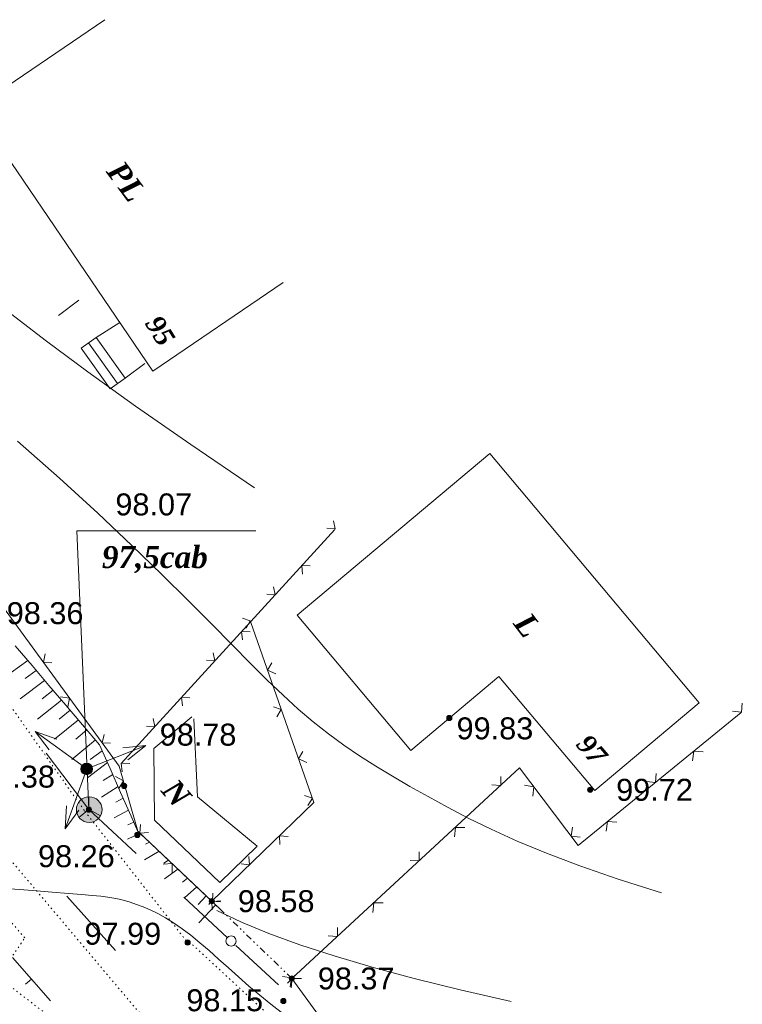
# Model space of a CAD drawing. Header units: millimetres. Extents: x 9396 to 25236, y 15106 to 31102.
# Tile 84 of 256: x 11986 to 12042, y 15551 to 15627. Entities that reach past the tile are written whole.
import ezdxf
from ezdxf.enums import TextEntityAlignment as Align

# ---------------------------------------------------------------- set-up
doc = ezdxf.new("R2010")
doc.units = ezdxf.units.MM
for name, pattern in [('DIVIDE', [1.25, 0.5, -0.25, 0, -0.25, 0, -0.25]), ('DOT', [0.25, 0, -0.25]), ('HIDDEN', [0.375, 0.25, -0.125])]:
    doc.linetypes.add(name, pattern=pattern)
for name, color, linetype, lineweight, true_color in [('1001010', 7, 'Continuous', 9, 0x000000), ('10010110', 7, 'Continuous', 20, 0xa25100), ('10010212', 7, 'Continuous', 9, 0x000000), ('1060000', 7, 'Continuous', 9, 0x000000), ('1070000', 7, 'DOT', 9, 0x000000), ('2030012', 7, 'Continuous', 9, 0x000000), ('21100200', 7, 'HIDDEN', 0, 0x800080), ('3000105', 7, 'DIVIDE', 9, 0x000000), ('3000220', 7, 'Continuous', 9, 0x000000), ('3000260', 7, 'Continuous', 9, 0x000000), ('5010210', 7, 'Continuous', 20, 0x008000), ('6011210', 1, 'Continuous', 9, 0xff0000), ('9010120', 7, 'Continuous', 20, 0x000000), ('9010200', 7, 'Continuous', 9, 0x000000)]:
    doc.layers.add(name, color=color, linetype=linetype, lineweight=lineweight, true_color=true_color)
doc.styles.add('10', font='timesbi.ttf', dxfattribs={"height": 0.001481})
doc.styles.add('12', font='timesbi.ttf', dxfattribs={"height": 0.001693})
doc.styles.add('9', font='timesbi.ttf', dxfattribs={"height": 0.001693})
doc.styles.add('F2', font='arial.ttf', dxfattribs={"height": 0.001693})

# ---------------------------------------------------------------- blocks, each defined once
blk = doc.blocks.new('SYMBOL9010200')
at = {"true_color": 0xffffff}
h = blk.add_hatch(color=7, dxfattribs=at)
edge = h.paths.add_edge_path()
edge.add_arc((0.01, 0), 0.495, 0, 360)
at = {"color": 18, "linetype": 'Continuous', "lineweight": 0, "true_color": 0x000000, "flags": 128}
for points in [[(0.0025, 0.007), (-0.007, 0.495)], [(0.0025, 0.0025), (-0.3845, -0.3005)], [(0.005, 0), (0.44, -0.238)]]:
    blk.add_lwpolyline(points, dxfattribs=at)
at = {"color": 18, "linetype": 'Continuous', "lineweight": 0, "true_color": 0x000000}
blk.add_circle((0.01, 0), 0.495, dxfattribs=at)
blk = doc.blocks.new('SYMBOL21100200')
at = {"true_color": 0x800080}
h = blk.add_hatch(color=216, dxfattribs=at)
edge = h.paths.add_edge_path()
edge.add_arc((0, 0), 0.1, 0, 360)
at = {"color": 216, "linetype": 'Continuous', "lineweight": 0, "true_color": 0x800080}
blk.add_circle((0, 0), 0.1, dxfattribs=at)
blk = doc.blocks.new('SYMBOL2030012')
at = {"true_color": 0xffffff}
h = blk.add_hatch(color=7, dxfattribs=at)
edge = h.paths.add_edge_path()
edge.add_arc((0, 0), 0.225, 0, 360)
at = {"true_color": 0x000000}
h = blk.add_hatch(color=18, dxfattribs=at)
edge = h.paths.add_edge_path()
edge.add_arc((0, 0), 0.05, 0, 360)
at = {"color": 18, "linetype": 'Continuous', "lineweight": 0, "true_color": 0x000000}
for radius in [0.225, 0.05]:
    blk.add_circle((0, 0), radius, dxfattribs=at)

msp = doc.modelspace()

# ---------------------------------------------------------------- linework, layer by layer
at = {"layer": '1001010', "color": 253}
for p, q in [((12006.679, 15606.606, 197.887), (11996.61, 15599.759, 197.887)), ((11992.235, 15602.356, 182.286), (11994.058, 15603.51, 190.861)), ((11994.472, 15599.22, 188.43), (11996.01, 15600.352, 186.574)), ((11999.626, 15573.101, 202.66), (11996.683, 15570.66, 202.66))]:
    msp.add_line(p, q, dxfattribs=at)
for points in [[(11996.61, 15599.759, 197.887), (11982.831, 15620.021, 183.836), (11992.901, 15626.869, 183.836)], [(12038.754, 15574.173, 164.158), (12022.597, 15593.41, 164.158), (12007.745, 15580.935, 164.158)], [(12007.745, 15580.935, 164.158), (12016.502, 15570.509, 164.158), (12023.305, 15576.223, 164.158), (12030.705, 15567.412, 164.158), (12038.754, 15574.173, 164.158)], [(11996.683, 15570.66, 96.892), (11996.754, 15565.133, 202.66), (12001.779, 15560.323, 202.66), (12004.651, 15563.123, 202.66), (12000.056, 15566.927, 202.66), (11999.769, 15572.957, 202.66)]]:
    msp.add_polyline3d(points, dxfattribs=at)
at = {"layer": '10010110'}
for points in [[(12004.445, 15590.762, 152.066), (11999.544, 15594.093, 162.062), (11995.287, 15597.066, 167.868), (11991.601, 15599.718, 170.101), (11988.409, 15602.084, 169.38), (11985.638, 15604.198, 166.324)], [(12035.856, 15559.522, 120.024), (12032.495, 15560.587, 114.243), (12029.549, 15561.607, 111.288), (12026.969, 15562.584, 110.687), (12024.706, 15563.523, 111.967), (12022.712, 15564.426, 114.654), (12020.936, 15565.295, 118.276), (12019.33, 15566.135, 122.36), (12017.846, 15566.948, 126.433), (12016.44, 15567.738, 130.104), (12015.097, 15568.518, 133.313), (12013.807, 15569.299, 136.082), (12012.561, 15570.095, 138.433), (12011.35, 15570.92, 140.388), (12010.164, 15571.785, 141.968), (12008.994, 15572.705, 143.196), (12007.831, 15573.691, 144.094), (12006.66, 15574.759, 144.682), (12005.446, 15575.929, 144.978), (12004.149, 15577.223, 144.997), (12002.727, 15578.663, 144.756), (12001.142, 15580.271, 144.27), (11999.353, 15582.069, 143.556), (11997.319, 15584.079, 142.628), (11994.999, 15586.323, 141.503), (11992.363, 15588.812, 140.265), (11989.415, 15591.506, 139.265), (11986.166, 15594.356, 138.924)], [(12006.733, 15550.153, 117.665), (12005.726, 15550.938, 123.013), (12004.858, 15551.641, 126.557), (12004.032, 15552.339, 127.739), (12003.228, 15553.041, 126.911), (12002.446, 15553.736, 124.655), (12001.687, 15554.415, 121.548), (12000.95, 15555.067, 118.171), (12000.235, 15555.682, 115.104), (11999.541, 15556.25, 112.927), (11998.869, 15556.762, 112.218), (11998.218, 15557.21, 113.4), (11997.591, 15557.596, 116.261), (11996.989, 15557.927, 120.431), (11996.415, 15558.206, 125.541), (11995.87, 15558.44, 131.222), (11995.356, 15558.635, 137.102), (11994.875, 15558.794, 142.814), (11994.43, 15558.925, 147.986), (11994.016, 15559.031, 152.316), (11993.599, 15559.119, 155.759), (11993.141, 15559.194, 158.338), (11992.602, 15559.262, 160.077), (11991.944, 15559.329, 160.997), (11991.125, 15559.401, 161.12), (11990.109, 15559.482, 160.47), (11988.854, 15559.579, 159.069), (11987.341, 15559.696, 157.032), (11985.627, 15559.834, 154.847)], [(12024.248, 15551.157, 141.923), (12020.331, 15552.046, 132.291), (12016.763, 15552.923, 123.81), (12013.523, 15553.792, 116.368), (12010.591, 15554.657, 109.851), (12007.947, 15555.522, 104.148), (12005.571, 15556.391, 99.146), (12003.443, 15557.267, 94.732), (12001.543, 15558.156, 90.795)]]:
    msp.add_polyline3d(points, dxfattribs=at)
at = {"layer": '10010212', "color": 253}
for p, q in [((11987.301, 15577.057, 141.871), (11985.991, 15578.587, 141.871)), ((11986.971, 15577.437, 141.871), (11985.041, 15576.057, 141.871)), ((11988.601, 15575.527, 141.871), (11987.301, 15577.057, 141.871)), ((11987.621, 15576.677, 141.871), (11986.771, 15576.047, 141.871)), ((11988.271, 15575.907, 141.871), (11986.371, 15574.497, 141.871)), ((11989.901, 15573.997, 141.871), (11988.601, 15575.527, 141.871)), ((11988.921, 15575.147, 141.871), (11988.071, 15574.487, 141.871)), ((11989.581, 15574.387, 141.871), (11987.711, 15572.927, 141.871)), ((11991.201, 15572.477, 141.871), (11989.901, 15573.997, 141.871)), ((11990.231, 15573.617, 141.871), (11989.381, 15572.927, 141.871)), ((11990.881, 15572.857, 141.871), (11989.041, 15571.367, 141.871)), ((11992.511, 15570.947, 141.871), (11991.201, 15572.477, 141.871)), ((11991.531, 15572.087, 141.871), (11990.681, 15571.377, 141.871)), ((11992.181, 15571.327, 141.871), (11990.371, 15569.807, 141.871)), ((11993.321, 15569.107, 141.871), (11992.501, 15570.947, 141.871)), ((11992.711, 15570.487, 141.871), (11991.781, 15569.817, 141.871)), ((11993.111, 15569.567, 141.871), (11991.571, 15568.407, 141.871)), ((11993.521, 15568.647, 141.871), (11992.781, 15568.197, 141.871)), ((11994.131, 15567.267, 141.871), (11993.321, 15569.107, 141.871)), ((11993.931, 15567.727, 141.871), (11992.651, 15566.917, 141.871)), ((11994.941, 15565.437, 141.871), (11994.131, 15567.267, 141.871)), ((11994.331, 15566.817, 141.871), (11993.751, 15566.507, 141.871)), ((11994.741, 15565.897, 141.871), (11993.641, 15565.317, 141.871)), ((11995.151, 15564.977, 141.871), (11994.691, 15564.777, 141.871)), ((11995.631, 15564.117, 141.871), (11994.661, 15563.667, 141.871)), ((11997.451, 15562.387, 141.871), (11995.991, 15563.767, 141.871)), ((11996.361, 15563.427, 141.871), (11996.051, 15563.287, 141.871)), ((11997.091, 15562.737, 141.871), (11995.961, 15562.077, 141.871)), ((11998.911, 15561.007, 141.871), (11997.451, 15562.387, 141.871)), ((11997.821, 15562.047, 141.871), (11997.471, 15561.817, 141.871)), ((11998.551, 15561.357, 141.871), (11997.511, 15560.607, 141.871)), ((12000.371, 15559.627, 141.871), (11998.911, 15561.007, 141.871)), ((11999.281, 15560.667, 141.871), (11998.901, 15560.337, 141.871)), ((12000.011, 15559.977, 141.871), (11999.061, 15559.147, 141.871)), ((12001.831, 15558.247, 141.871), (12000.371, 15559.627, 141.871)), ((12000.741, 15559.287, 141.871), (12000.121, 15558.627, 141.871)), ((12001.471, 15558.597, 141.871), (12000.161, 15557.217, 141.871))]:
    msp.add_line(p, q, dxfattribs=at)
msp.add_polyline3d([(11995.991, 15563.767, 141.871), (11995.461, 15564.267, 141.871), (11994.941, 15565.437, 141.871)], dxfattribs=at)
at = {"layer": '1060000', "color": 253}
msp.add_line((11991.658, 15601.945, 188.43), (11993.895, 15598.808, 188.43), dxfattribs=at)
msp.add_polyline3d([(11993.319, 15598.397, 188.43), (11991.081, 15601.534, 188.43), (11992.235, 15602.356, 188.43), (11994.472, 15599.22, 188.43), (11993.319, 15598.397, 188.43)], close=True, dxfattribs=at)
msp.add_polyline3d([(11991.686, 15565.944, 93.851), (11990.743, 15587.435, 177.486), (12004.569, 15587.435, 138.897)], dxfattribs=at)
at = {"layer": '1070000', "color": 253}
for points in [[(11947.581, 15621.377, 87.251), (11961.292, 15607.989, 87.251), (11967.465, 15599.691, 87.251), (11991.37, 15565.815, 87.251), (11999.301, 15555.691, 87.251)], [(11956.946, 15596.091, 88.449), (11995.528, 15550.338, 196.592), (12001.133, 15543.597, 196.592), (12007.988, 15531.981, 196.592)], [(11985.236, 15553.84, 164.285), (11986.738, 15556.048, 189.81), (11953.754, 15594.565, 189.81), (11952.175, 15593.201, 189.81)], [(11992.016, 15547.401, 127.157), (11977.444, 15558.6, 127.157), (11978.09, 15559.964, 127.157), (11961.435, 15575.039, 127.157), (11956.671, 15570.039, 127.157)], [(12041.234, 15520.725, 112.243), (12034.011, 15524.178, 65.099), (12022.382, 15534.372, 65.099), (12008.743, 15547.15, 65.099), (11999.41, 15555.765, 65.099)]]:
    msp.add_polyline3d(points, dxfattribs=at)
at = {"layer": '3000105', "color": 253}
for p, q in [((12001.517, 15559.243, 94.475), (12000.752, 15558.452, 94.475)), ((12007.338, 15552.92, 94.475), (12001.169, 15558.883, 94.475)), ((12006.991, 15552.56, 94.475), (12007.755, 15553.351, 94.475))]:
    msp.add_line(p, q, dxfattribs=at)
at = {"layer": '3000220', "color": 253}
for p, q in [((11988.711, 15551.207, 177.048), (11985.801, 15554.547, 177.048)), ((11987.261, 15552.877, 177.048), (11986.801, 15552.477, 177.048))]:
    msp.add_line(p, q, dxfattribs=at)
at = {"layer": '3000260', "color": 253}
msp.add_line((11994.17, 15569.512, 178.54), (12010.641, 15587.557, 149.776), dxfattribs=at)
for points in [[(11972.06, 15599.375, 94.475), (11994.026, 15569.296, 94.475), (11995.462, 15564.271, 94.475), (12001.169, 15558.883, 94.475)], [(12010.041, 15587.647, 164.158), (12010.681, 15587.597, 164.158), (12010.561, 15588.217, 164.158)], [(12008.171, 15584.107, 164.158), (12008.101, 15584.767, 164.158), (12008.751, 15584.747, 164.158)], [(12005.401, 15582.557, 164.158), (12006.041, 15582.517, 164.158), (12005.921, 15583.137, 164.158)], [(12003.801, 15579.947, 94.475), (12004.131, 15580.497, 94.475), (12003.531, 15580.707, 94.475)], [(12001.169, 15558.883, 94.475), (12009.03, 15566.497, 94.475), (12004.15, 15580.445, 94.475)], [(12003.531, 15579.027, 164.158), (12003.461, 15579.687, 164.158), (12004.111, 15579.657, 164.158)], [(11988.321, 15577.957, 94.475), (11988.181, 15577.307, 94.475), (11988.831, 15577.257, 94.475)], [(12000.761, 15577.477, 164.158), (12001.401, 15577.427, 164.158), (12001.281, 15578.047, 164.158)], [(12006.091, 15576.427, 94.475), (12005.461, 15576.697, 94.475), (12005.791, 15577.277, 94.475)], [(11989.501, 15574.647, 94.475), (11990.191, 15574.547, 94.475), (11990.061, 15573.877, 94.475)], [(11998.891, 15573.937, 164.158), (11998.821, 15574.607, 164.158), (11999.471, 15574.577, 164.158)], [(12006.191, 15573.107, 94.475), (12006.521, 15573.657, 94.475), (12005.921, 15573.867, 94.475)], [(12041.331, 15573.537, 94.475), (12042.031, 15573.467, 94.475), (12042.081, 15574.147, 94.475)], [(12007.338, 15552.92, 94.475), (12024.908, 15569.162, 94.475), (12029.427, 15563.179, 94.475), (12041.983, 15573.426, 94.475)], [(11996.121, 15572.387, 164.158), (11996.761, 15572.347, 164.158), (11996.641, 15572.967, 164.158)], [(11992.851, 15571.747, 94.475), (11992.711, 15571.097, 94.475), (11993.361, 15571.057, 94.475)], [(12008.481, 15569.587, 94.475), (12007.851, 15569.857, 94.475), (12008.181, 15570.437, 94.475)], [(12038.231, 15569.717, 94.475), (12038.331, 15570.447, 94.475), (12039.061, 15570.397, 94.475)], [(11994.251, 15568.857, 164.158), (11994.171, 15569.517, 164.158), (11994.831, 15569.497, 164.158)], [(12034.681, 15568.117, 94.475), (12035.381, 15568.037, 94.475), (12035.431, 15568.727, 94.475)], [(11993.731, 15568.497, 94.475), (11994.351, 15568.167, 94.475), (11994.001, 15567.577, 94.475)], [(12022.751, 15567.847, 94.475), (12023.451, 15567.817, 94.475), (12023.461, 15568.507, 94.475)], [(12025.281, 15567.837, 94.475), (12026.011, 15567.707, 94.475), (12025.931, 15566.977, 94.475)], [(12008.581, 15566.267, 94.475), (12008.921, 15566.817, 94.475), (12008.311, 15567.027, 94.475)], [(11995.651, 15564.787, 94.475), (11995.621, 15564.117, 94.475), (11996.271, 15564.187, 94.475)], [(12031.581, 15564.287, 94.475), (12031.681, 15565.027, 94.475), (12032.411, 15564.967, 94.475)], [(12019.891, 15563.837, 94.475), (12019.951, 15564.577, 94.475), (12020.671, 15564.567, 94.475)], [(12028.991, 15564.587, 94.475), (12028.891, 15563.897, 94.475), (12029.571, 15563.817, 94.475)], [(12006.401, 15563.247, 94.475), (12006.381, 15563.927, 94.475), (12007.051, 15563.877, 94.475)], [(12016.451, 15562.027, 94.475), (12017.151, 15561.997, 94.475), (12017.161, 15562.677, 94.475)], [(11997.401, 15561.747, 94.475), (11998.101, 15561.777, 94.475), (11998.101, 15561.087, 94.475)], [(12003.421, 15561.767, 94.475), (12004.071, 15561.697, 94.475), (12004.011, 15562.327, 94.475)], [(12001.231, 15559.507, 94.475), (12001.211, 15558.847, 94.475), (12001.861, 15558.917, 94.475)], [(12001.191, 15558.207, 94.475), (12001.171, 15558.887, 94.475), (12001.841, 15558.837, 94.475)], [(12013.581, 15558.017, 94.475), (12013.651, 15558.757, 94.475), (12014.371, 15558.747, 94.475)], [(12010.151, 15556.197, 94.475), (12010.851, 15556.167, 94.475), (12010.861, 15556.857, 94.475)], [(12007.201, 15552.267, 94.475), (12007.301, 15552.967, 94.475), (12006.611, 15553.067, 94.475)], [(12007.281, 15552.187, 94.475), (12007.351, 15552.927, 94.475), (12008.071, 15552.917, 94.475)], [(12022.786, 15538.958, 94.475), (12020.391, 15538.425, 94.475), (12011.183, 15546.468, 94.475), (12011.255, 15547.545, 94.475), (12007.338, 15552.92, 94.475)]]:
    msp.add_polyline3d(points, dxfattribs=at)
at = {"layer": '5010210'}
for p, q in [((11990.911, 15605.227, 166.47), (11989.351, 15604.047, 166.47)), ((11993.731, 15555.067, 93.851), (11989.971, 15559.267, 93.851))]:
    msp.add_line(p, q, dxfattribs=at)
at = {"layer": '6011210'}
for q in [(11987.551, 15571.963, 160.106), (11996.071, 15570.882, 160.106), (11989.851, 15564.472, 160.106)]:
    msp.add_line((11991.514, 15569.081, 160.106), q, dxfattribs=at)
for points in [[(11988.632, 15570.559, 160.106), (11987.551, 15571.963, 160.106), (11987.551, 15571.963, 160.106), (11989.22, 15571.367, 160.106)], [(11994.306, 15570.722, 160.106), (11996.071, 15570.882, 160.106), (11996.071, 15570.882, 160.106), (11994.674, 15569.792, 160.106)], [(11990.899, 15565.901, 160.106), (11989.851, 15564.472, 160.106), (11989.851, 15564.472, 160.106), (11989.958, 15566.24, 160.106)]]:
    msp.add_polyline3d(points, dxfattribs=at)
at = {"layer": '9010120', "color": 253}
for p, q in [((11991.681, 15565.947, 65.099), (11988.381, 15570.307, 65.099)), ((11995.341, 15562.567, 65.099), (11991.681, 15565.947, 65.099)), ((11999.001, 15559.187, 65.099), (12002.361, 15556.077, 65.099)), ((12003.021, 15555.467, 65.099), (12006.311, 15552.427, 65.099))]:
    msp.add_line(p, q, dxfattribs=at)
msp.add_polyline3d([(12002.651, 15555.407, 65.099), (12002.851, 15555.457, 65.099), (12003.001, 15555.607, 65.099), (12003.051, 15555.807, 65.099), (12003.001, 15556.007, 65.099), (12002.851, 15556.147, 65.099), (12002.651, 15556.207, 65.099), (12002.451, 15556.147, 65.099), (12002.301, 15556.007, 65.099), (12002.251, 15555.807, 65.099), (12002.301, 15555.607, 65.099), (12002.451, 15555.457, 65.099), (12002.651, 15555.407, 65.099)], close=True, dxfattribs=at)

# ---------------------------------------------------------------- block references
at = {"layer": '2030012', "color": 253, "xscale": 2, "yscale": 2, "zscale": 2}
msp.add_blockref('SYMBOL2030012', (11991.514, 15569.081, 160.106), dxfattribs=at)
at = {"layer": '21100200', "xscale": 2, "yscale": 2, "zscale": 2}
for p in [(12019.481, 15573.011, 199.66), (11991.668, 15569.049, 196.758), (11994.403, 15567.766, 197.56), (12030.351, 15567.472, 199.44), (11991.686, 15565.944, 196.134), (11995.42, 15563.99, 196.523), (12001.169, 15558.883, 197.16), (11999.301, 15555.691, 195.977), (12007.338, 15552.92, 196.734), (12006.682, 15551.18, 196.291)]:
    msp.add_blockref('SYMBOL21100200', p, dxfattribs=at)
at = {"layer": '9010200', "color": 253, "xscale": 2, "yscale": 2, "zscale": 2}
msp.add_blockref('SYMBOL9010200', (11991.686, 15565.944, 93.851), dxfattribs=at)

# ---------------------------------------------------------------- texts
at = {"layer": '1001010', "color": 253, "style": '9'}
for s, rotation, p in [('PL', 306.5, (11993.64, 15615.654, 190.861)), ('L', 307.4, (12025.03, 15580.794, 164.158)), ('N', 310.6, (11997.827, 15567.92, 149.776))]:
    msp.add_text(s, height=1.693, rotation=rotation, dxfattribs=at).set_placement(p, align=Align.MIDDLE_LEFT)
at = {"layer": '1001010', "color": 1, "true_color": 0xff0000, "style": '10'}
for s, rotation, p in [('95', 301.8, (11996.6, 15603.834, 190.861)), ('97', 310.7, (12029.75, 15571.414, 164.158))]:
    msp.add_text(s, height=1.4813, rotation=rotation, dxfattribs=at).set_placement(p, align=Align.MIDDLE_LEFT)
at = {"layer": '21100200', "color": 253, "style": 'F2'}
for s, p in [('98.07', (11993.726, 15589.484, 165.174)), ('98.36', (11985.347, 15581.097, 196.717)), ('99.83', (12020.041, 15572.211, 199.66)), ('98.78', (11997.143, 15571.726, 189.88)), ('98.38', (11983.148, 15568.489, 159.938)), ('99.72', (12032.351, 15567.472, 199.44)), ('98.26', (11987.76, 15562.35, 167.323)), ('98.58', (12003.169, 15558.883, 197.16)), ('97.99', (11991.341, 15556.371, 153.857)), ('98.37', (12009.338, 15552.92, 196.734)), ('98.15', (11999.202, 15551.24, 123.391))]:
    msp.add_text(s, height=1.693, dxfattribs=at).set_placement(p, align=Align.MIDDLE_LEFT)
at = {"layer": '9010200', "color": 253, "style": '12'}
msp.add_text('97,5cab', height=1.693, dxfattribs=at).set_placement((11992.686, 15585.424, 154.571), align=Align.MIDDLE_LEFT)

doc.saveas('drawing.dxf')
